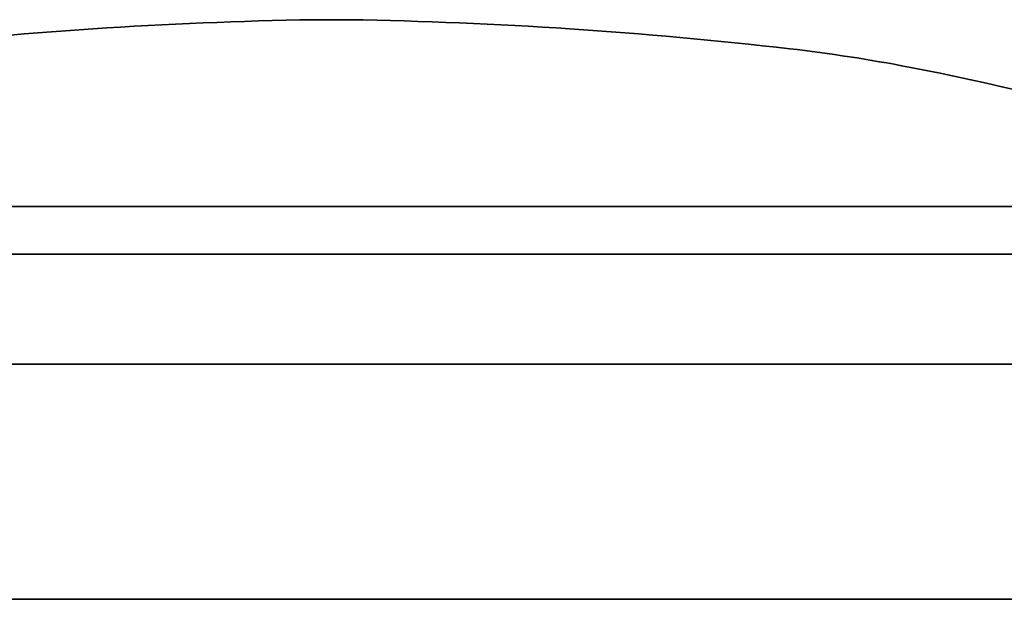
# Model space of a CAD drawing. Header units: millimetres. Extents: x 247 to 1013, y 238 to 653.
# Tile 6 of 7: x 545 to 813, y 495 to 653. Entities that reach past the tile are written whole.
import ezdxf

# ---------------------------------------------------------------- set-up
doc = ezdxf.new("R2010")
doc.units = ezdxf.units.MM
doc.header["$LTSCALE"] = 3
doc.layers.add('Krawędzie widoczne(ISO)', color=7, linetype='Continuous', lineweight=35, true_color=0x262659)

msp = doc.modelspace()

# ---------------------------------------------------------------- linework, layer by layer
at = {"layer": 'Krawędzie widoczne(ISO)'}
for p, q in [((634.85, 652.76), (625.15, 652.76)), ((835.16, 601.83), (340, 601.83)), ((852.18, 588.83), (315.95, 588.83)), ((987.5, 558.83), (272.5, 558.83)), ((1012.5, 494.83), (247.5, 494.83)), ((1010.5, 494.76), (249.5, 494.76))]:
    msp.add_line(p, q, dxfattribs=at)
for centre, radius, start, end in [((645.9, -576.2), 1229.14, 90.9674, 96.58257), ((614.1, -576.2), 1229.14, 83.41743, 89.0326), ((705.08, 212.21), 435.5, 79.0902, 83.4174), ((640.55, -122.55), 776.41, 68.90477, 79.09025)]:
    msp.add_arc(centre, radius, start, end, dxfattribs=at)

doc.saveas('drawing.dxf')
